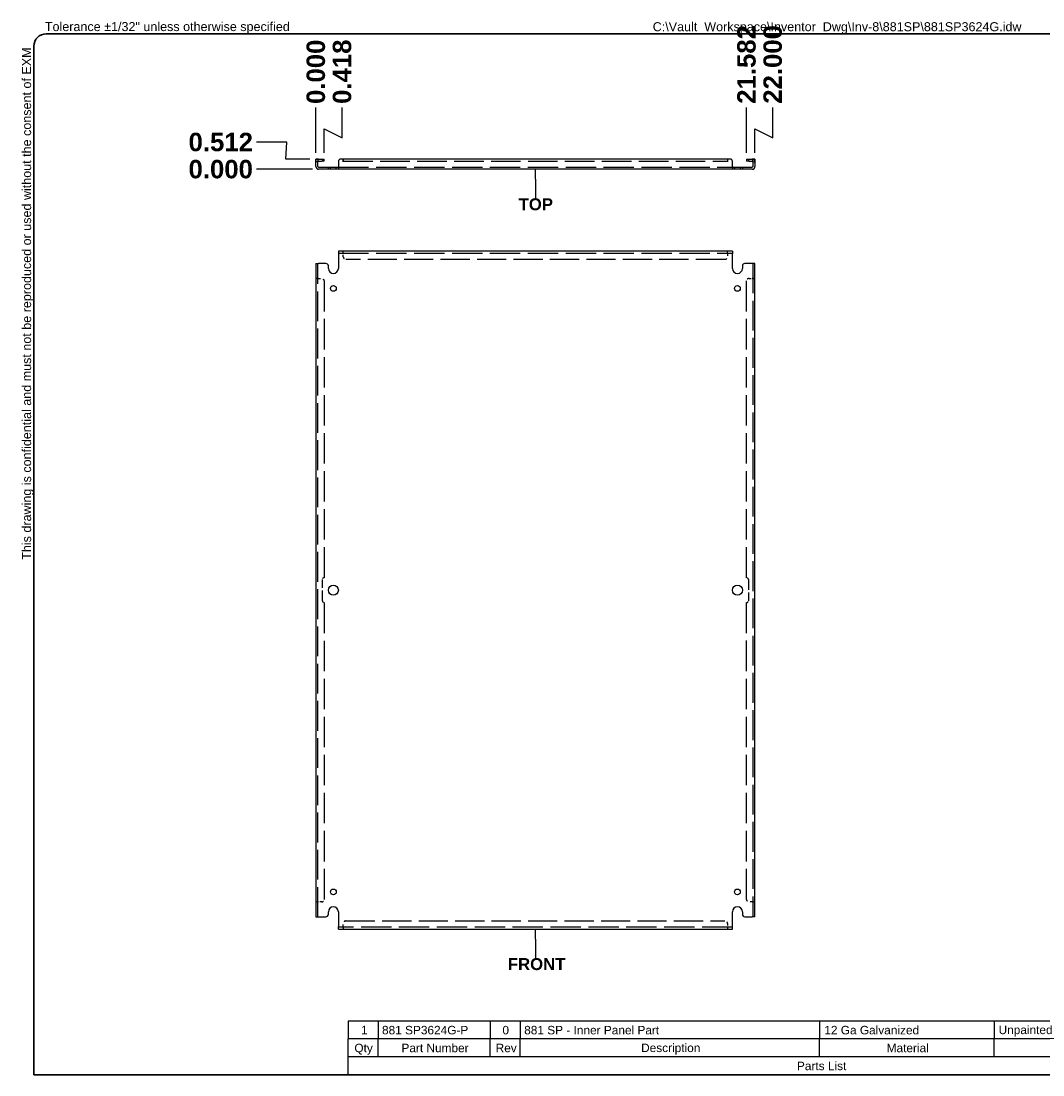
# Model space of a CAD drawing. Header units: inches. Extents: x 2.4 to 84.4, y 2 to 54.8.
# Tile 1 of 2: x 2.4 to 53.6, y 2 to 54.8. Entities that reach past the tile are written whole.
import ezdxf

# ---------------------------------------------------------------- set-up
doc = ezdxf.new("R2010")
doc.units = ezdxf.units.IN
doc.header["$LTSCALE"] = 7.692308
doc.header["$MEASUREMENT"] = 0
doc.linetypes.add('DASHED_SPACE', pattern=[0.2067, 0.1654, -0.0413])
doc.layers.get('0').update_dxf_attribs({"lineweight": 25})
for name, color, linetype, lineweight in [('Dimensions(ANSI)', 7, 'Continuous', 25), ('Hidden Edges(ANSI)', 7, 'DASHED_SPACE', 25), ('Sketch Geometry(ANSI)', 7, 'Continuous', 25), ('Symbols(ANSI)', 7, 'Continuous', 25), ('Visible Edges(ANSI)', 7, 'Continuous', 25)]:
    doc.layers.add(name, color=color, linetype=linetype, lineweight=lineweight)
doc.styles.add('Current-ANSI', font='arial.ttf')
doc.styles.add('Dimension-ANSI', font='arialbd.ttf')
doc.styles.add('Part List-ANSI', font='arial.ttf')
doc.dimstyles.new('INCH-ANSI', dxfattribs={"dimscale": 7.692308, "dimtxt": 0.12, "dimasz": 0.098425, "dimexe": 0.04, "dimexo": 0.04, "dimgap": 0.031496, "dimtad": 0, "dimtih": 1, "dimtoh": 1, "dimdec": 3, "dimrnd": 1e-08, "dimzin": 0, "dimdsep": 46, "dimtxsty": 'Dimension-ANSI', "dimcen": 0.09, "dimdle": 0.312, "dimclrd": 179, "dimclre": 179, "dimclrt": 7, "dimadec": 1, "dimazin": 0, "dimtfac": 1, "dimtdec": 3, "dimtofl": 0, "dimtmove": 0, "dimatfit": 3, "dimfxl": 1, "dimtolj": 1, "dimtzin": 4, "dimlwd": 25, "dimlwe": 25, "dimarcsym": 0})
doc.dimstyles.new('INCH-ANSI-VERTICAL', dxfattribs={"dimscale": 7.692308, "dimtxt": 0.12, "dimasz": 0.098425, "dimexe": 0.04, "dimexo": 0.04, "dimgap": 0.031496, "dimtad": 0, "dimtih": 1, "dimtoh": 1, "dimdec": 3, "dimrnd": 1e-08, "dimzin": 0, "dimdsep": 46, "dimtxsty": 'Dimension-ANSI', "dimcen": 0.09, "dimdle": 0.312, "dimclrd": 179, "dimclre": 179, "dimclrt": 7, "dimadec": 1, "dimazin": 0, "dimtfac": 1, "dimtdec": 3, "dimtofl": 0, "dimtmove": 0, "dimatfit": 3, "dimfxl": 1, "dimtolj": 1, "dimtzin": 4, "dimlwd": 25, "dimlwe": 25, "dimarcsym": 0})

# ---------------------------------------------------------------- blocks, each defined once
blk = doc.blocks.new('Parts List')
at = {"layer": 'Symbols(ANSI)'}
for p, q in [((13.023, 0.795), (3.548, 0.795)), ((3.548, 0.795), (3.548, 0.615)), ((3.848, 0.795), (3.848, 0.615)), ((4.973, 0.795), (4.973, 0.615)), ((5.273, 0.795), (5.273, 0.615)), ((8.273, 0.795), (8.273, 0.615)), ((10.023, 0.795), (10.023, 0.615)), ((11.523, 0.795), (11.523, 0.615)), ((13.023, 0.795), (13.023, 0.615)), ((13.023, 0.615), (3.548, 0.615)), ((3.548, 0.435), (3.548, 0.615)), ((3.848, 0.435), (3.848, 0.615)), ((4.973, 0.435), (4.973, 0.615)), ((5.273, 0.435), (5.273, 0.615)), ((8.273, 0.435), (8.273, 0.615)), ((10.023, 0.435), (10.023, 0.615)), ((11.523, 0.435), (11.523, 0.615)), ((13.023, 0.435), (13.023, 0.615)), ((3.548, 0.255), (3.548, 0.435)), ((13.023, 0.435), (3.548, 0.435)), ((13.023, 0.255), (13.023, 0.435)), ((13.023, 0.255), (3.548, 0.255))]:
    blk.add_line(p, q, dxfattribs=at)
at = {"layer": 'Symbols(ANSI)', "char_height": 0.085, "attachment_point": 7, "line_spacing_factor": 0.25, "style": 'Part List-ANSI'}
for s, insert in [('1', (3.678, 0.662)), ('881 SP3624G-P', (3.888, 0.66)), ('0', (5.095, 0.66)), ('881 SP - Inner Panel Part', (5.313, 0.66)), ('12 Ga Galvanized', (8.321, 0.66)), ('Unpainted', (10.068, 0.638)), ('Galvanized', (11.565, 0.66)), ('Qty', (3.611, 0.456)), ('Part Number', (4.083, 0.481)), ('Rev', (5.027, 0.481)), ('Description', (6.485, 0.458)), ('Material', (8.946, 0.481)), ('Color', (10.637, 0.48)), ('Finish', (12.125, 0.481)), ('Parts List', (8.047, 0.301))]:
    blk.add_mtext(s, dxfattribs=dict(at, insert=insert))
blk = doc.blocks.new('Datum Identifier1')
at = {"layer": 'Symbols(ANSI)', "color": 7, "linetype": 'Continuous', "lineweight": 25}
for p, q in [((5.425, 1.616), (5.425, 1.714)), ((5.425, 1.616), (5.425, 1.612)), ((5.425, 1.612), (5.425, 1.428))]:
    blk.add_line(p, q, dxfattribs=at)
at = {"layer": 'Symbols(ANSI)', "color": 7, "insert": (5.149, 1.304), "char_height": 0.12, "attachment_point": 7, "line_spacing_factor": 0.25, "style": 'Dimension-ANSI'}
blk.add_mtext('FRONT', dxfattribs=at)
blk = doc.blocks.new('Datum Identifier2')
at = {"layer": 'Symbols(ANSI)', "color": 7, "linetype": 'Continuous', "lineweight": 25}
for p, q in [((5.425, 9.235), (5.425, 9.334)), ((5.425, 9.235), (5.425, 9.229)), ((5.425, 9.229), (5.425, 9.045))]:
    blk.add_line(p, q, dxfattribs=at)
at = {"layer": 'Symbols(ANSI)', "color": 7, "insert": (5.257, 8.921), "char_height": 0.12, "attachment_point": 7, "line_spacing_factor": 0.25, "style": 'Dimension-ANSI'}
blk.add_mtext('TOP', dxfattribs=at)
blk = doc.blocks.new('*D12')
at = {"layer": 'Defpoints', "color": 0, "linetype": 'Continuous', "transparency": 16777216}
for p in [(17.198, 50.444), (17.198, 47.867), (17.198, 47.867)]:
    blk.add_point(p, dxfattribs=at)
at = {"layer": 'Dimensions(ANSI)', "color": 179, "linetype": 'Continuous', "lineweight": 25, "transparency": 16777216}
blk.add_line((17.198, 48.174), (17.198, 50.444), dxfattribs=at)
at = {"layer": 'Dimensions(ANSI)', "color": 7, "linetype": 'Continuous', "lineweight": 25, "transparency": 16777216, "insert": (17.198, 52.241), "char_height": 0.9231, "attachment_point": 5, "rotation": 90, "style": 'Dimension-ANSI'}
blk.add_mtext('\\A1;0.000', dxfattribs=at)
blk = doc.blocks.new('*D13')
at = {"layer": 'Defpoints', "color": 0, "linetype": 'Continuous', "transparency": 16777216}
for p in [(18.511, 50.444), (17.198, 47.867), (17.616, 47.867)]:
    blk.add_point(p, dxfattribs=at)
at = {"layer": 'Dimensions(ANSI)', "color": 179, "linetype": 'Continuous', "lineweight": 25, "transparency": 16777216}
for p, q in [((18.511, 48.93), (18.511, 50.444)), ((17.616, 48.174), (17.616, 49.381)), ((17.616, 49.381), (18.511, 48.93))]:
    blk.add_line(p, q, dxfattribs=at)
at = {"layer": 'Dimensions(ANSI)', "color": 7, "linetype": 'Continuous', "lineweight": 25, "transparency": 16777216, "insert": (18.511, 52.244), "char_height": 0.9231, "attachment_point": 5, "rotation": 90, "style": 'Dimension-ANSI'}
blk.add_mtext('\\A1;0.418', dxfattribs=at)
blk = doc.blocks.new('*D14')
at = {"layer": 'Defpoints', "color": 0, "linetype": 'Continuous', "transparency": 16777216}
for p in [(38.78, 50.444), (17.198, 47.867), (38.78, 47.867)]:
    blk.add_point(p, dxfattribs=at)
at = {"layer": 'Dimensions(ANSI)', "color": 179, "linetype": 'Continuous', "lineweight": 25, "transparency": 16777216}
blk.add_line((38.78, 48.174), (38.78, 50.444), dxfattribs=at)
at = {"layer": 'Dimensions(ANSI)', "color": 7, "linetype": 'Continuous', "lineweight": 25, "transparency": 16777216, "insert": (38.78, 52.61), "char_height": 0.9231, "attachment_point": 5, "rotation": 90, "style": 'Dimension-ANSI'}
blk.add_mtext('\\A1;21.582', dxfattribs=at)
blk = doc.blocks.new('*D15')
at = {"layer": 'Defpoints', "color": 0, "linetype": 'Continuous', "transparency": 16777216}
for p in [(40.094, 50.444), (17.198, 47.867), (39.198, 47.867)]:
    blk.add_point(p, dxfattribs=at)
at = {"layer": 'Dimensions(ANSI)', "color": 179, "linetype": 'Continuous', "lineweight": 25, "transparency": 16777216}
for p, q in [((40.094, 48.93), (40.094, 50.444)), ((39.198, 48.174), (39.198, 49.381)), ((39.198, 49.381), (40.094, 48.93))]:
    blk.add_line(p, q, dxfattribs=at)
at = {"layer": 'Dimensions(ANSI)', "color": 7, "linetype": 'Continuous', "lineweight": 25, "transparency": 16777216, "insert": (40.094, 52.61), "char_height": 0.9231, "attachment_point": 5, "rotation": 90, "style": 'Dimension-ANSI'}
blk.add_mtext('\\A1;22.000', dxfattribs=at)
blk = doc.blocks.new('*D20')
at = {"layer": 'Defpoints', "color": 0, "linetype": 'Continuous', "transparency": 16777216}
for p in [(14.225, 47.355), (17.334, 47.355), (17.334, 47.355)]:
    blk.add_point(p, dxfattribs=at)
at = {"layer": 'Dimensions(ANSI)', "color": 179, "linetype": 'Continuous', "lineweight": 25, "transparency": 16777216}
blk.add_line((17.026, 47.355), (14.225, 47.355), dxfattribs=at)
at = {"layer": 'Dimensions(ANSI)', "color": 7, "linetype": 'Continuous', "lineweight": 25, "transparency": 16777216, "insert": (12.428, 47.355), "char_height": 0.9231, "attachment_point": 5, "style": 'Dimension-ANSI'}
blk.add_mtext('\\A1;0.000', dxfattribs=at)
blk = doc.blocks.new('*D21')
at = {"layer": 'Defpoints', "color": 0, "linetype": 'Continuous', "transparency": 16777216}
for p in [(14.225, 48.715), (17.198, 47.867), (17.334, 47.355)]:
    blk.add_point(p, dxfattribs=at)
at = {"layer": 'Dimensions(ANSI)', "color": 179, "linetype": 'Continuous', "lineweight": 25, "transparency": 16777216}
for p, q in [((15.74, 48.715), (14.225, 48.715)), ((15.683, 47.867), (15.74, 48.715)), ((16.89, 47.867), (15.683, 47.867))]:
    blk.add_line(p, q, dxfattribs=at)
at = {"layer": 'Dimensions(ANSI)', "color": 7, "linetype": 'Continuous', "lineweight": 25, "transparency": 16777216, "insert": (12.429, 48.715), "char_height": 0.9231, "attachment_point": 5, "style": 'Dimension-ANSI'}
blk.add_mtext('\\A1;0.512', dxfattribs=at)
blk = doc.blocks.new('Borders EXM - B (Inch)')
at = {"layer": 'Sketch Geometry(ANSI)', "linetype": 'Continuous', "lineweight": 35}
for p, q in [((16.398, 10.692), (0.523, 10.692)), ((0.398, 10.567), (0.398, 0.255)), ((0.398, 0.255), (16.398, 0.255))]:
    blk.add_line(p, q, dxfattribs=at)
blk.add_arc((0.523, 10.567), 0.125, 90, 180, dxfattribs=at)
at = {"layer": 'Symbols(ANSI)', "color": 7, "insert": (0.509, 10.692), "char_height": 0.09, "attachment_point": 7, "style": 'Current-ANSI'}
blk.add_mtext('Tolerance ±1/32" unless otherwise specified', dxfattribs=at)
at = {"layer": 'Symbols(ANSI)', "color": 7, "insert": (0.398, 5.419), "char_height": 0.09, "attachment_point": 7, "rotation": 90, "style": 'Current-ANSI'}
blk.add_mtext('This drawing is confidential and must not be reproduced or used without the consent of EXM', dxfattribs=at)
at = {"layer": 'Symbols(ANSI)', "color": 7, "style": 'Current-ANSI'}
blk.add_attdef('FILENAME_AND_PATH_001', (6.601, 10.718), '', height=0.09, dxfattribs=at)

msp = doc.modelspace()

# ---------------------------------------------------------------- linework, layer by layer
at = {"layer": 'Hidden Edges(ANSI)', "ltscale": 0.039899}
for p, q in [((17.3026, 47.7306), (17.1976, 47.7306)), ((17.5221, 47.8668), (17.5221, 47.7618)), ((38.8731, 47.8668), (38.8731, 47.7618)), ((39.0926, 47.7306), (39.1976, 47.7306)), ((17.9276, 47.3548), (17.9276, 47.4598)), ((18.2176, 47.3548), (18.2176, 47.4598)), ((38.1776, 47.4598), (38.1776, 47.3548)), ((38.4676, 47.4598), (38.4676, 47.3548)), ((18.5724, 43.152), (18.5724, 43.257)), ((18.5726, 43.152), (18.5726, 43.257)), ((37.8226, 43.152), (37.8226, 43.257)), ((37.8228, 43.152), (37.8228, 43.257)), ((17.3026, 41.8822), (17.1976, 41.8822)), ((17.3026, 41.882), (17.1976, 41.882)), ((39.0926, 41.8822), (39.1976, 41.8822)), ((39.0926, 41.882), (39.1976, 41.882)), ((17.3026, 10.632), (17.1976, 10.632)), ((17.3026, 10.6318), (17.1976, 10.6318)), ((39.0926, 10.632), (39.1976, 10.632)), ((39.0926, 10.6318), (39.1976, 10.6318)), ((18.5724, 9.362), (18.5724, 9.257)), ((18.5726, 9.362), (18.5726, 9.257)), ((37.8226, 9.362), (37.8226, 9.257)), ((37.8228, 9.362), (37.8228, 9.257))]:
    msp.add_line(p, q, dxfattribs=at)
at = {"layer": 'Hidden Edges(ANSI)', "ltscale": 1.164127}
msp.add_line((18.5726, 47.7618), (37.8226, 47.7618), dxfattribs=at)
at = {"layer": 'Hidden Edges(ANSI)', "ltscale": 1.194364}
for p, q in [((18.3226, 47.4598), (38.0726, 47.4598)), ((18.3226, 43.152), (38.0726, 43.152)), ((38.0726, 9.362), (18.3226, 9.362))]:
    msp.add_line(p, q, dxfattribs=at)
at = {"layer": 'Hidden Edges(ANSI)', "ltscale": 0.01845}
for p, q in [((18.5726, 43.152), (18.5726, 43.121)), ((37.8226, 43.152), (37.8226, 43.121)), ((17.3026, 41.882), (17.3336, 41.882)), ((39.0926, 41.882), (39.0616, 41.882)), ((17.3026, 10.632), (17.3336, 10.632)), ((39.0926, 10.632), (39.0616, 10.632)), ((18.5726, 9.362), (18.5726, 9.393)), ((37.8226, 9.362), (37.8226, 9.393))]:
    msp.add_line(p, q, dxfattribs=at)
at = {"layer": 'Hidden Edges(ANSI)', "ltscale": 0.059707}
for p, q in [((18.5726, 42.964), (18.5726, 43.121)), ((37.8226, 43.121), (37.8226, 42.964)), ((17.3336, 41.882), (17.4906, 41.882)), ((38.9046, 41.882), (39.0616, 41.882)), ((17.4906, 10.632), (17.3336, 10.632)), ((39.0616, 10.632), (38.9046, 10.632)), ((18.5726, 9.393), (18.5726, 9.55)), ((37.8226, 9.55), (37.8226, 9.393))]:
    msp.add_line(p, q, dxfattribs=at)
at = {"layer": 'Hidden Edges(ANSI)', "ltscale": 1.149008}
for p, q in [((37.6976, 42.839), (18.6976, 42.839)), ((18.6976, 9.675), (37.6976, 9.675))]:
    msp.add_line(p, q, dxfattribs=at)
at = {"layer": 'Hidden Edges(ANSI)', "ltscale": 1.173646}
for p, q in [((17.3026, 9.882), (17.3026, 42.632)), ((39.0926, 42.632), (39.0926, 9.882))]:
    msp.add_line(p, q, dxfattribs=at)
at = {"layer": 'Hidden Edges(ANSI)', "ltscale": 1.199403}
for p, q in [((17.6156, 41.757), (17.6156, 26.882)), ((38.7796, 26.882), (38.7796, 41.757)), ((17.6156, 25.632), (17.6156, 10.757)), ((38.7796, 10.757), (38.7796, 25.632))]:
    msp.add_line(p, q, dxfattribs=at)
at = {"layer": 'Hidden Edges(ANSI)', "ltscale": 0.404839}
for p, q in [((17.5221, 25.7255), (17.5221, 26.7885)), ((38.8731, 26.7885), (38.8731, 25.7255))]:
    msp.add_line(p, q, dxfattribs=at)
at = {"layer": 'Hidden Edges(ANSI)', "ltscale": 0.069366}
for centre, start, end in [((17.3336, 47.7308), 103.17589, 180), ((39.0616, 47.7308), 0, 76.82411)]:
    msp.add_arc(centre, 0.136, start, end, dxfattribs=at)
at = {"layer": 'Hidden Edges(ANSI)', "ltscale": 0.074697}
for centre, start, end in [((18.6976, 42.964), 180, 270), ((37.6976, 42.964), 270, 0), ((17.4906, 41.757), 0, 90), ((38.9046, 41.757), 90, 180), ((17.4906, 10.757), 270, 0), ((38.9046, 10.757), 180, 270), ((18.6976, 9.55), 90, 180), ((37.6976, 9.55), 0, 90)]:
    msp.add_arc(centre, 0.125, start, end, dxfattribs=at)
at = {"layer": 'Hidden Edges(ANSI)', "ltscale": 0.055848}
for centre, start, end in [((17.6156, 26.7885), 90, 180), ((38.7796, 26.7885), 0, 90), ((17.6156, 25.7255), 180, 270), ((38.7796, 25.7255), 270, 0)]:
    msp.add_arc(centre, 0.0935, start, end, dxfattribs=at)
at = {"layer": 'Visible Edges(ANSI)'}
for p, q in [((17.1976, 47.7418), (17.1976, 47.8668)), ((17.3026, 47.8668), (17.1976, 47.8668)), ((17.1976, 47.4908), (17.1976, 47.7418)), ((17.3026, 47.8668), (17.3026, 47.7418)), ((17.3026, 47.4908), (17.3026, 47.7418)), ((17.3336, 47.8668), (17.4906, 47.8668)), ((17.3336, 47.7618), (17.4906, 47.7618)), ((17.4906, 47.8668), (17.6156, 47.8668)), ((17.6156, 47.7618), (17.4906, 47.7618)), ((17.6156, 47.7618), (17.6156, 47.8668)), ((18.3226, 47.7418), (18.3226, 47.4908)), ((18.5724, 47.8668), (18.4476, 47.8668)), ((18.5724, 47.7306), (18.5724, 47.8668)), ((18.5726, 47.7306), (18.5724, 47.7306)), ((37.8226, 47.8668), (18.5726, 47.8668)), ((18.5726, 47.8668), (18.5726, 47.7308)), ((18.5726, 47.7308), (18.5726, 47.7306)), ((37.8226, 47.8668), (37.8226, 47.7308)), ((37.8226, 47.7306), (37.8226, 47.7308)), ((37.8228, 47.7306), (37.8226, 47.7306)), ((37.9476, 47.8668), (37.8228, 47.8668)), ((37.8228, 47.8668), (37.8228, 47.7306)), ((38.0726, 47.4908), (38.0726, 47.7418)), ((38.7796, 47.8668), (38.9046, 47.8668)), ((38.7796, 47.8668), (38.7796, 47.7618)), ((38.9046, 47.7618), (38.7796, 47.7618)), ((38.9046, 47.8668), (39.0616, 47.8668)), ((38.9046, 47.7618), (39.0616, 47.7618)), ((39.0926, 47.7418), (39.0926, 47.8668)), ((39.1976, 47.8668), (39.0926, 47.8668)), ((39.0926, 47.7418), (39.0926, 47.4908)), ((39.1976, 47.8668), (39.1976, 47.7418)), ((39.1976, 47.7418), (39.1976, 47.4908)), ((17.3336, 47.4598), (17.6976, 47.4598)), ((17.6976, 47.3548), (17.3336, 47.3548)), ((17.6976, 47.4598), (17.8226, 47.4598)), ((17.8226, 47.3548), (17.6976, 47.3548)), ((17.8226, 47.3548), (17.8226, 47.4598)), ((17.8226, 47.4598), (18.3226, 47.4598)), ((18.3226, 47.3548), (17.8226, 47.3548)), ((18.3226, 47.4908), (18.3226, 47.3548)), ((38.0726, 47.3548), (18.3226, 47.3548)), ((38.0726, 47.4908), (38.0726, 47.3548)), ((38.0726, 47.4598), (38.5726, 47.4598)), ((38.5726, 47.3548), (38.0726, 47.3548)), ((38.5726, 47.4598), (38.6976, 47.4598)), ((38.5726, 47.4598), (38.5726, 47.3548)), ((38.6976, 47.3548), (38.5726, 47.3548)), ((38.6976, 47.4598), (39.0616, 47.4598)), ((39.0616, 47.3548), (38.6976, 47.3548)), ((38.0726, 43.257), (18.3226, 43.257)), ((18.3226, 43.257), (18.3226, 43.121)), ((18.3226, 43.121), (18.3226, 42.382)), ((38.0726, 43.257), (38.0726, 43.121)), ((38.0726, 42.382), (38.0726, 43.121)), ((17.1976, 42.632), (17.3336, 42.632)), ((17.1976, 42.632), (17.1976, 9.882)), ((17.6976, 42.632), (17.3336, 42.632)), ((17.8226, 42.382), (17.8226, 42.507)), ((38.5726, 42.507), (38.5726, 42.382)), ((39.0616, 42.632), (38.6976, 42.632)), ((39.1976, 42.632), (39.0616, 42.632)), ((39.1976, 9.882), (39.1976, 42.632)), ((17.8226, 10.007), (17.8226, 10.132)), ((18.3226, 10.132), (18.3226, 9.393)), ((38.0726, 9.393), (38.0726, 10.132)), ((38.5726, 10.132), (38.5726, 10.007)), ((17.1976, 9.882), (17.3336, 9.882)), ((17.3336, 9.882), (17.6976, 9.882)), ((38.6976, 9.882), (39.0616, 9.882)), ((39.1976, 9.882), (39.0616, 9.882)), ((18.3226, 9.257), (18.3226, 9.393)), ((18.3226, 9.257), (38.0726, 9.257)), ((38.0726, 9.257), (38.0726, 9.393))]:
    msp.add_line(p, q, dxfattribs=at)
for centre, radius in [((18.0726, 41.382), 0.145), ((38.3226, 41.382), 0.145), ((18.0726, 26.257), 0.25), ((38.3226, 26.257), 0.25), ((18.0726, 11.132), 0.145), ((38.3226, 11.132), 0.145)]:
    msp.add_circle(centre, radius, dxfattribs=at)
for centre, radius, start, end in [((17.3336, 47.7308), 0.136, 90, 103.17589), ((17.3336, 47.7308), 0.031, 90, 180), ((18.4476, 47.7418), 0.125, 90, 180), ((37.9476, 47.7418), 0.125, 0, 90), ((39.0616, 47.7308), 0.136, 76.82411, 90), ((39.0616, 47.7308), 0.031, 0, 90), ((17.3336, 47.4908), 0.136, 180, 270), ((17.3336, 47.4908), 0.031, 180, 270), ((39.0616, 47.4908), 0.136, 270, 0), ((39.0616, 47.4908), 0.031, 270, 0), ((17.6976, 42.507), 0.125, 0, 90), ((18.0726, 42.382), 0.25, 180, 0), ((38.3226, 42.382), 0.25, 180, 0), ((38.6976, 42.507), 0.125, 90, 180), ((18.0726, 10.132), 0.25, 0, 180), ((38.3226, 10.132), 0.25, 0, 180), ((17.6976, 10.007), 0.125, 270, 0), ((38.6976, 10.007), 0.125, 180, 270)]:
    msp.add_arc(centre, radius, start, end, dxfattribs=at)

# ---------------------------------------------------------------- block references
at = {"xscale": 5, "yscale": 5, "zscale": 5}
msp.add_blockref('Borders EXM - B (Inch)', (1.0712, 0.6853), dxfattribs=at).add_auto_attribs({'FILENAME_AND_PATH_001': 'C:\\Vault_Workspace\\Inventor_Dwg\\Inv-8\\881SP\\881SP3624G.idw'})
at = {"layer": 'Symbols(ANSI)', "xscale": 5, "yscale": 5, "zscale": 5}
for name in ['Datum Identifier2', 'Datum Identifier1', 'Parts List']:
    msp.add_blockref(name, (1.0712, 0.6853), dxfattribs=at)

# ---------------------------------------------------------------- dimensions: what is measured, and where the dimension line sits
at = {"layer": 'Dimensions(ANSI)', "color": 179, "linetype": 'Continuous', "lineweight": 25, "true_color": 0x262658}
for feature_location, offset, dtype, origin, dimstyle, picture, middle in [((39.1976, 47.8668), (0.8959, 2.5771), 1, (17.1976, 47.8668), 'INCH-ANSI-VERTICAL', '*D15', (40.0936, 52.6104)), ((38.7796, 47.8668), (0, 2.5771), 1, (17.1976, 47.8668), 'INCH-ANSI-VERTICAL', '*D14', (38.7796, 52.6097)), ((17.19762645, 47.8667664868), (0, 2.5770836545), 1, (17.19762645, 47.8667664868), 'INCH-ANSI-VERTICAL', '*D12', (17.19762645, 52.2407503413)), ((17.6156, 47.8668), (0.8957, 2.5771), 1, (17.1976, 47.8668), 'INCH-ANSI-VERTICAL', '*D13', (18.5113, 52.2436)), ((17.1976, 47.8668), (-2.9723, 0.8485), 0, (17.3336, 47.3548), 'INCH-ANSI', '*D21', (12.4291, 48.7152)), ((17.33362645, 47.3547664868), (-3.1082784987, 0), 0, (17.33362645, 47.3547664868), 'INCH-ANSI', '*D20', (12.4284477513, 47.3547664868))]:
    dim = msp.add_ordinate_dim(feature_location=feature_location, offset=offset, dtype=dtype, origin=origin, dimstyle=dimstyle, override={"dimgap": 0.031496, "dimtad": 0, "dimdec": 3, "dimlfac": 1, "dimtol": 0, "dimlim": 0, "dimtp": 0, "dimtm": 0, "dimtdec": 3}, dxfattribs=at)
    dim.commit()
    dim.dimension.update_dxf_attribs({"geometry": picture, "text_midpoint": middle})

doc.saveas('drawing.dxf')
